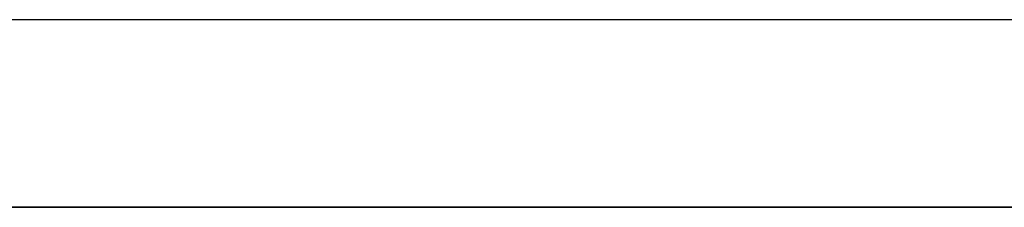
# Model space of a CAD drawing. Header units: metres. Extents: x 391.1 to 427.5, y 12.7 to 28.4.
# Tile 178 of 247: x 411.347 to 412.135, y 18.481 to 18.631. Entities that reach past the tile are written whole.
import ezdxf

# ---------------------------------------------------------------- set-up
doc = ezdxf.new("R2010")
doc.units = ezdxf.units.M
doc.layers.add('A-WALL-____-MCUT', color=7, linetype='Continuous', lineweight=25)
doc.layers.add('A-WALL-____-OTLN', color=7, linetype='Continuous', lineweight=25)

# ---------------------------------------------------------------- blocks, each defined once
blk = doc.blocks.new('Family - Evans P-1-153536-01_PCI_PS1')
at = {"layer": 'A-WALL-____-MCUT', "color": 253, "true_color": 0xaaaaaa}
for p, q in [((10.2432, 0.15), (6.43244, 0.15)), ((6.43244, 0), (10.2432, 0))]:
    blk.add_line(p, q, dxfattribs=at)
at = {"layer": 'A-WALL-____-OTLN', "color": 253, "true_color": 0xaaaaaa}
for p, q in [((6.43244, 0.15), (10.2432, 0.15)), ((6.43244, 0), (10.2432, 0))]:
    blk.add_line(p, q, dxfattribs=at)
at = {"layer": 'A-WALL-____-OTLN', "color": 253, "lineweight": 18, "true_color": 0xaaaaaa}
blk.add_line((0, 0), (10.2432, 0), dxfattribs=at)
blk = doc.blocks.new('LONDR55-XX_ZZ-ARQ-CAA-M3D-Londres55_ifc-1-01_PCI_PS1')
at = {"layer": 'A-WALL-____-OTLN', "color": 253, "lineweight": 18, "true_color": 0xaaaaaa, "rotation": 180}
blk.add_blockref('Family - Evans P-1-153536-01_PCI_PS1', (420.74639, 18.63074), dxfattribs=at)

msp = doc.modelspace()

# ---------------------------------------------------------------- block references
at = {"lineweight": 5}
msp.add_blockref('LONDR55-XX_ZZ-ARQ-CAA-M3D-Londres55_ifc-1-01_PCI_PS1', (0, 0), dxfattribs=at)

doc.saveas('drawing.dxf')
